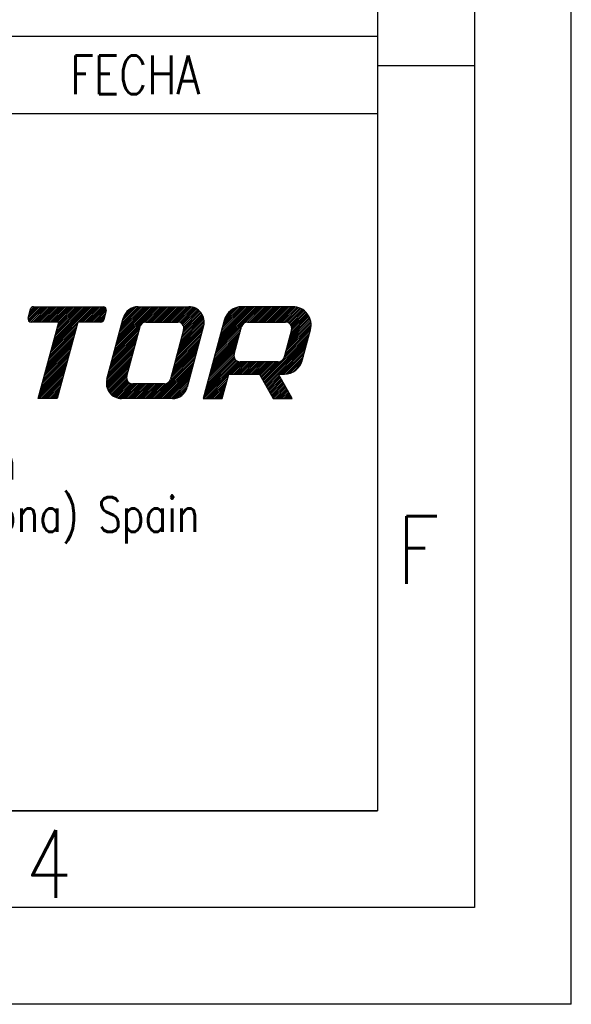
# Model space of a CAD drawing. Header units: millimetres. Extents: x 0 to 210, y 0 to 297.
# Tile 6 of 9: x 182 to 210, y 0 to 51. Entities that reach past the tile are written whole.
import ezdxf

# ---------------------------------------------------------------- set-up
doc = ezdxf.new("R2010")
doc.units = ezdxf.units.MM
doc.header["$LTSCALE"] = 19.36
doc.layers.get('0').update_dxf_attribs({"linetype": 'CONTINUOUS'})
doc.styles.get("Standard").update_dxf_attribs({"font": 'SIMPLEX.SHX', "width": 0.8})

msp = doc.modelspace()

# ---------------------------------------------------------------- linework, layer by layer
at = {"color": 7}
for p, q in [((210, 0), (210, 297)), ((200, 287), (200, 10)), ((25.0001, 50), (200.0001, 50)), ((200.0001, 50), (200.0001, 10)), ((205, 48.4621), (200.0169, 48.4621)), ((25.0001, 46), (200.0001, 46)), ((181.9745, 35.3556), (182.645, 36.0262)), ((181.9752, 35.4347), (182.1023, 35.909)), ((181.9792, 35.4499), (182.5556, 36.0262)), ((182.0039, 35.2957), (182.7344, 36.0262)), ((182.012, 35.572), (182.4661, 36.0262)), ((182.0447, 35.6942), (182.3767, 36.0262)), ((182.0525, 35.2548), (182.8239, 36.0262)), ((182.0774, 35.8164), (182.2873, 36.0262)), ((182.1171, 35.9455), (182.1776, 36.0059)), ((182.1229, 35.2358), (182.9133, 36.0262)), ((182.2122, 35.2357), (183.0027, 36.0262)), ((182.255, 36.0262), (185.8559, 36.0262)), ((182.3017, 35.2357), (183.0922, 36.0262)), ((182.3911, 35.2357), (183.1816, 36.0262)), ((182.4805, 35.2357), (183.271, 36.0262)), ((182.57, 35.2357), (183.3605, 36.0262)), ((182.6594, 35.2357), (183.4499, 36.0262)), ((182.7488, 35.2357), (183.5393, 36.0262)), ((182.8383, 35.2357), (183.6288, 36.0262)), ((182.9277, 35.2357), (183.7182, 36.0262)), ((183.0171, 35.2357), (183.8076, 36.0262)), ((183.1066, 35.2357), (183.8971, 36.0262)), ((183.196, 35.2357), (183.9865, 36.0262)), ((183.2003, 33.8985), (185.328, 36.0262)), ((183.233, 34.0206), (185.2386, 36.0262)), ((183.2658, 34.1428), (185.1492, 36.0262)), ((183.2854, 35.2357), (184.0759, 36.0262)), ((183.2985, 34.265), (185.0597, 36.0262)), ((183.3313, 34.3871), (184.9703, 36.0262)), ((183.364, 34.5093), (184.8809, 36.0262)), ((183.3749, 35.2357), (184.1654, 36.0262)), ((183.3967, 34.6315), (184.7914, 36.0262)), ((183.4295, 34.7537), (184.702, 36.0262)), ((183.4622, 34.8758), (184.6126, 36.0262)), ((183.4643, 35.2357), (184.2548, 36.0262)), ((183.4949, 34.998), (184.5231, 36.0262)), ((183.5277, 35.1202), (184.4337, 36.0262)), ((183.5538, 35.2357), (184.3443, 36.0262)), ((184.627, 35.2357), (185.4175, 36.0262)), ((184.7164, 35.2357), (185.5069, 36.0262)), ((184.8058, 35.2357), (185.5963, 36.0262)), ((184.8953, 35.2357), (185.6858, 36.0262)), ((184.9847, 35.2357), (185.7752, 36.0262)), ((185.0741, 35.2357), (185.8644, 36.026)), ((185.1636, 35.2357), (185.9336, 36.0057)), ((185.253, 35.2357), (185.9815, 35.9641)), ((185.3425, 35.2357), (186.01, 35.9032)), ((185.4319, 35.2357), (186.0032, 35.807)), ((185.5213, 35.2357), (185.9704, 35.6848)), ((186.0086, 35.8272), (185.8815, 35.3529)), ((186.4608, 33.8499), (188.6371, 36.0262)), ((186.4936, 33.9721), (188.5477, 36.0262)), ((186.5263, 34.0942), (188.4583, 36.0262)), ((186.559, 34.2164), (188.3688, 36.0262)), ((186.5918, 34.3386), (188.2794, 36.0262)), ((186.6245, 34.4608), (188.19, 36.0262)), ((186.6573, 34.5829), (188.1005, 36.0262)), ((186.69, 34.7051), (188.0111, 36.0262)), ((186.7227, 34.8273), (187.9216, 36.0262)), ((186.7555, 34.9494), (187.8322, 36.0262)), ((186.7882, 35.0716), (187.7428, 36.0262)), ((186.8209, 35.1938), (187.6533, 36.0262)), ((186.8537, 35.3159), (187.5585, 36.0208)), ((186.8864, 35.4381), (187.4481, 35.9998)), ((186.9391, 35.5802), (187.306, 35.9471)), ((187.6506, 36.0262), (190.2694, 36.0262)), ((187.8858, 35.1854), (188.7266, 36.0262)), ((188.0238, 35.2339), (188.816, 36.0262)), ((188.1149, 35.2357), (188.9054, 36.0262)), ((188.2044, 35.2357), (188.9949, 36.0262)), ((188.2938, 35.2357), (189.0843, 36.0262)), ((188.3832, 35.2357), (189.1737, 36.0262)), ((188.4727, 35.2357), (189.2632, 36.0262)), ((188.5621, 35.2357), (189.3526, 36.0262)), ((188.6515, 35.2357), (189.442, 36.0262)), ((188.741, 35.2357), (189.5315, 36.0262)), ((188.8304, 35.2357), (189.6209, 36.0262)), ((188.9198, 35.2357), (189.7103, 36.0262)), ((189.0093, 35.2357), (189.7998, 36.0262)), ((189.0987, 35.2357), (189.8892, 36.0262)), ((189.1881, 35.2357), (189.9786, 36.0262)), ((189.2776, 35.2357), (190.0681, 36.0262)), ((189.367, 35.2357), (190.1575, 36.0262)), ((189.4565, 35.2357), (190.247, 36.0262)), ((189.5459, 35.2357), (190.3338, 36.0236)), ((189.6353, 35.2357), (190.4127, 36.0131)), ((189.7234, 35.2343), (190.4852, 35.9961)), ((189.7969, 35.2184), (190.5523, 35.9738)), ((189.8577, 35.1898), (190.6147, 35.9468)), ((189.9087, 35.1513), (190.6728, 35.9155)), ((189.9505, 34.6565), (190.9431, 35.6491)), ((189.9506, 35.1038), (190.727, 35.8802)), ((189.9831, 35.0468), (190.7775, 35.8412)), ((189.9833, 34.7787), (190.9072, 35.7027)), ((190.0043, 34.9786), (190.8243, 35.7986)), ((190.0088, 34.8937), (190.8676, 35.7525)), ((191.6842, 33.7966), (193.9138, 36.0262)), ((191.717, 33.9188), (193.8243, 36.0262)), ((191.7497, 34.041), (193.7349, 36.0262)), ((191.7824, 34.1632), (193.6455, 36.0262)), ((191.8152, 34.2853), (193.556, 36.0262)), ((191.8479, 34.4075), (193.4666, 36.0262)), ((191.8807, 34.5297), (193.3772, 36.0262)), ((191.9134, 34.6518), (193.2877, 36.0262)), ((191.9461, 34.774), (193.1983, 36.0262)), ((191.9789, 34.8962), (193.1089, 36.0262)), ((192.0116, 35.0183), (193.0194, 36.0262)), ((192.0443, 35.1405), (192.9263, 36.0225)), ((192.0771, 35.2627), (192.8218, 36.0074)), ((192.1133, 35.3883), (192.6988, 35.9738)), ((192.1889, 35.5534), (192.5337, 35.8982)), ((195.6284, 36.0262), (193.0096, 36.0262)), ((193.1974, 35.2204), (194.0032, 36.0262)), ((193.3022, 35.2357), (194.0927, 36.0262)), ((193.3916, 35.2357), (194.1821, 36.0262)), ((193.481, 35.2357), (194.2715, 36.0262)), ((193.5705, 35.2357), (194.361, 36.0262)), ((193.6599, 35.2357), (194.4504, 36.0262)), ((193.7493, 35.2357), (194.5398, 36.0262)), ((193.8388, 35.2357), (194.6293, 36.0262)), ((193.9282, 35.2357), (194.7187, 36.0262)), ((194.0176, 35.2357), (194.8081, 36.0262)), ((194.1071, 35.2357), (194.8976, 36.0262)), ((194.1965, 35.2357), (194.987, 36.0262)), ((194.2859, 35.2357), (195.0764, 36.0262)), ((194.3754, 35.2357), (195.1659, 36.0262)), ((194.4648, 35.2357), (195.2553, 36.0262)), ((194.5542, 35.2357), (195.3447, 36.0262)), ((194.6437, 35.2357), (195.4342, 36.0262)), ((194.7331, 35.2357), (195.5236, 36.0262)), ((194.8225, 35.2357), (195.613, 36.0262)), ((194.912, 35.2357), (195.6998, 36.0235)), ((195.0014, 35.2357), (195.7798, 36.014)), ((195.0909, 35.2357), (195.8541, 35.9989)), ((195.1803, 35.2357), (195.9237, 35.9791)), ((195.2695, 35.2355), (195.989, 35.955)), ((195.3467, 35.2232), (196.0505, 35.9271)), ((195.41, 35.1971), (196.1086, 35.8957)), ((195.4631, 35.1607), (196.1633, 35.861)), ((195.507, 35.1152), (196.2149, 35.8231)), ((195.5417, 35.0605), (196.2634, 35.7822)), ((195.5556, 34.8061), (196.3911, 35.6416)), ((195.5657, 34.995), (196.309, 35.7383)), ((195.5748, 34.9147), (196.3515, 35.6915)), ((183.5586, 35.2357), (182.1279, 35.2357)), ((182.4996, 31.2832), (183.5586, 35.2357)), ((183.1676, 33.7763), (184.5091, 35.1178)), ((184.5407, 35.2357), (183.4816, 31.2832)), ((185.7288, 35.2357), (184.5407, 35.2357)), ((185.6108, 35.2357), (185.9377, 35.5626)), ((185.7002, 35.2357), (185.905, 35.4405)), ((185.8156, 35.2616), (185.8609, 35.307)), ((186.0397, 32.2783), (186.887, 35.4403)), ((186.4281, 33.7277), (187.7909, 35.0905)), ((188.0569, 35.2357), (189.6936, 35.2357)), ((189.7214, 33.8013), (191.0532, 35.1332)), ((189.7541, 33.9235), (191.0599, 35.2293)), ((189.7868, 34.0457), (191.0559, 35.3148)), ((189.8196, 34.1679), (191.0442, 35.3925)), ((189.8523, 34.29), (191.0262, 35.4639)), ((189.8851, 34.4122), (191.003, 35.5301)), ((189.9178, 34.5344), (190.9752, 35.5917)), ((192.0933, 35.3231), (191.0108, 31.2832)), ((193.2945, 35.2357), (195.2587, 35.2357)), ((195.2937, 33.8287), (196.5764, 35.1114)), ((195.3265, 33.9509), (196.5698, 35.1942)), ((195.3592, 34.0731), (196.5571, 35.2709)), ((195.3919, 34.1953), (196.5392, 35.3425)), ((195.4247, 34.3174), (196.5169, 35.4097)), ((195.4574, 34.4396), (196.4907, 35.4729)), ((195.4902, 34.5618), (196.4608, 35.5324)), ((195.5229, 34.6839), (196.4276, 35.5886)), ((183.0366, 33.2876), (184.3782, 34.6291)), ((183.0694, 33.4098), (184.4109, 34.7513)), ((183.1021, 33.5319), (184.4436, 34.8735)), ((183.1348, 33.6541), (184.4764, 34.9956)), ((186.2972, 33.239), (187.6387, 34.5806)), ((186.3299, 33.3612), (187.6714, 34.7027)), ((186.3626, 33.4834), (187.7042, 34.8249)), ((186.3954, 33.6056), (187.7369, 34.9471)), ((187.0669, 32.4464), (187.7514, 35.0013)), ((189.9991, 34.8377), (189.3145, 32.2828)), ((189.5904, 33.3127), (190.932, 34.6542)), ((189.6232, 33.4348), (190.9647, 34.7764)), ((189.6559, 33.557), (190.9974, 34.8985)), ((189.6886, 33.6792), (191.0302, 35.0207)), ((191.033, 35.0311), (190.1857, 31.8691)), ((191.5533, 33.308), (192.8948, 34.6495)), ((191.586, 33.4301), (192.9276, 34.7717)), ((191.6188, 33.5523), (192.9603, 34.8938)), ((191.6515, 33.6745), (192.9936, 35.0166)), ((192.6079, 33.5784), (192.9891, 35.0013)), ((195.1325, 33.3098), (196.5043, 34.6816)), ((195.5641, 34.8377), (195.1828, 33.4148)), ((195.1955, 33.4622), (196.5371, 34.8038)), ((195.2283, 33.5844), (196.5638, 34.9199)), ((195.261, 33.7066), (196.5753, 35.0208)), ((196.121, 33.2511), (196.5447, 34.8321)), ((182.9057, 32.7989), (184.2472, 34.1404)), ((182.9384, 32.9211), (184.28, 34.2626)), ((182.9712, 33.0433), (184.3127, 34.3848)), ((183.0039, 33.1654), (184.3454, 34.507)), ((186.1662, 32.7504), (187.5077, 34.0919)), ((186.199, 32.8725), (187.5405, 34.2141)), ((186.2317, 32.9947), (187.5732, 34.3362)), ((186.2644, 33.1169), (187.606, 34.4584)), ((189.4595, 32.824), (190.801, 34.1655)), ((189.4922, 32.9462), (190.8338, 34.2877)), ((189.525, 33.0683), (190.8665, 34.4098)), ((189.5577, 33.1905), (190.8992, 34.532)), ((191.4224, 32.8193), (192.7639, 34.1608)), ((191.4551, 32.9414), (192.7966, 34.283)), ((191.4878, 33.0636), (192.8294, 34.4051)), ((191.5206, 33.1858), (192.8621, 34.5273)), ((194.1076, 32.1954), (196.4716, 34.5594)), ((194.1394, 32.1378), (196.4389, 34.4372)), ((194.1712, 32.0802), (196.4061, 34.3151)), ((194.2031, 32.0226), (196.3734, 34.1929)), ((194.2349, 31.965), (196.3406, 34.0707)), ((182.7748, 32.3102), (184.1163, 33.6518)), ((182.8075, 32.4324), (184.149, 33.7739)), ((182.8402, 32.5546), (184.1817, 33.8961)), ((182.873, 32.6768), (184.2145, 34.0183)), ((186.0355, 32.2619), (187.3768, 33.6032)), ((186.068, 32.3839), (187.4095, 33.7254)), ((186.1008, 32.506), (187.4423, 33.8476)), ((186.1335, 32.6282), (187.475, 33.9697)), ((189.3286, 32.3353), (190.6701, 33.6768)), ((189.3613, 32.4575), (190.7028, 33.799)), ((189.394, 32.5796), (190.7355, 33.9212)), ((189.4268, 32.7018), (190.7683, 34.0433)), ((191.2914, 32.3306), (192.6329, 33.6721)), ((191.3242, 32.4528), (192.6657, 33.7943)), ((191.3569, 32.5749), (192.6984, 33.9165)), ((191.3896, 32.6971), (192.7311, 34.0386)), ((194.9073, 32.548), (196.3079, 33.9486)), ((194.9968, 32.548), (196.2752, 33.8264)), ((195.0862, 32.548), (196.2424, 33.7042)), ((195.1756, 32.548), (196.2097, 33.5821)), ((182.6438, 31.8216), (183.9853, 33.1631)), ((182.6765, 31.9437), (184.0181, 33.2853)), ((182.7093, 32.0659), (184.0508, 33.4074)), ((182.742, 32.1881), (184.0835, 33.5296)), ((186.0129, 32.0604), (187.3113, 33.3589)), ((186.0169, 32.1538), (187.3441, 33.481)), ((186.0187, 31.9768), (187.2786, 33.2367)), ((186.032, 31.9006), (187.2459, 33.1145)), ((188.4553, 31.2832), (190.6046, 33.4325)), ((188.5447, 31.2832), (190.5719, 33.3103)), ((188.6342, 31.2832), (190.5391, 33.1881)), ((188.7236, 31.2832), (190.5064, 33.066)), ((189.2727, 32.19), (190.6373, 33.5547)), ((191.0295, 31.3532), (192.861, 33.1847)), ((191.0489, 31.2832), (192.9461, 33.1804)), ((191.0623, 31.4754), (192.7916, 33.2047)), ((191.095, 31.5976), (192.7337, 33.2363)), ((191.1277, 31.7197), (192.6854, 33.2774)), ((191.1605, 31.8419), (192.6461, 33.3275)), ((191.1932, 31.9641), (192.6165, 33.3874)), ((191.2259, 32.0863), (192.5992, 33.4595)), ((191.2587, 32.2084), (192.6019, 33.5516)), ((192.4032, 32.548), (193.0356, 33.1804)), ((192.4926, 32.548), (193.125, 33.1804)), ((192.582, 32.548), (193.2144, 33.1804)), ((192.6715, 32.548), (193.3039, 33.1804)), ((192.7609, 32.548), (193.3933, 33.1804)), ((192.8503, 32.548), (193.4827, 33.1804)), ((194.8774, 33.1804), (192.9133, 33.1804)), ((192.9398, 32.548), (193.5722, 33.1804)), ((193.0292, 32.548), (193.6616, 33.1804)), ((193.1186, 32.548), (193.751, 33.1804)), ((193.2081, 32.548), (193.8405, 33.1804)), ((193.2975, 32.548), (193.9299, 33.1804)), ((193.3869, 32.548), (194.0193, 33.1804)), ((193.4764, 32.548), (194.1088, 33.1804)), ((193.5658, 32.548), (194.1982, 33.1804)), ((193.6552, 32.548), (194.2876, 33.1804)), ((193.7447, 32.548), (194.3771, 33.1804)), ((193.8341, 32.548), (194.4665, 33.1804)), ((193.9166, 32.541), (194.5559, 33.1804)), ((193.9484, 32.4834), (194.6454, 33.1804)), ((193.9802, 32.4258), (194.7348, 33.1804)), ((194.0121, 32.3682), (194.8242, 33.1804)), ((194.0439, 32.3106), (194.9161, 33.1828)), ((194.0757, 32.253), (195.0642, 33.2415)), ((195.2671, 32.55), (196.177, 33.4599)), ((195.3688, 32.5623), (196.1442, 33.3377)), ((195.4869, 32.5909), (196.1104, 33.2145)), ((195.6382, 32.6528), (196.0485, 33.0631)), ((182.5129, 31.3329), (183.8544, 32.6744)), ((182.5456, 31.4551), (183.8871, 32.7966)), ((182.5526, 31.2832), (183.8217, 32.5522)), ((182.5783, 31.5772), (183.9199, 32.9187)), ((182.6111, 31.6994), (183.9526, 33.0409)), ((186.0512, 31.8304), (187.2131, 32.9924)), ((186.0755, 31.7652), (187.1804, 32.8702)), ((186.1042, 31.7046), (187.1477, 32.748)), ((186.1372, 31.6481), (187.1149, 32.6258)), ((188.813, 31.2832), (190.4737, 32.9438)), ((188.9025, 31.2832), (190.4409, 32.8216)), ((188.9919, 31.2832), (190.4082, 32.6995)), ((189.0813, 31.2832), (190.3755, 32.5773)), ((191.9928, 31.2832), (192.3317, 32.548)), ((192.3317, 32.548), (193.9127, 32.548)), ((193.9127, 32.548), (194.6117, 31.2832)), ((194.8948, 32.548), (195.2048, 32.548)), ((195.5937, 31.2832), (194.8948, 32.548)), ((182.642, 31.2832), (183.7889, 32.4301)), ((182.7315, 31.2832), (183.7562, 32.3079)), ((182.8209, 31.2832), (183.7234, 32.1857)), ((182.9103, 31.2832), (183.6907, 32.0636)), ((186.1739, 31.5954), (187.0822, 32.5037)), ((186.2143, 31.5464), (187.057, 32.3891)), ((186.2584, 31.501), (187.0618, 32.3045)), ((186.306, 31.4592), (187.0832, 32.2364)), ((186.3573, 31.421), (187.1158, 32.1796)), ((186.4123, 31.3866), (187.1579, 32.1322)), ((186.4714, 31.3562), (187.209, 32.0938)), ((186.5347, 31.3302), (187.27, 32.0654)), ((186.603, 31.309), (187.3437, 32.0497)), ((186.6768, 31.2934), (187.4318, 32.0484)), ((186.7574, 31.2845), (187.5212, 32.0484)), ((186.8455, 31.2832), (187.6107, 32.0484)), ((186.9349, 31.2832), (187.7001, 32.0484)), ((187.0243, 31.2832), (187.7896, 32.0484)), ((187.1138, 31.2832), (187.879, 32.0484)), ((187.2032, 31.2832), (187.9684, 32.0484)), ((187.2927, 31.2832), (188.0579, 32.0484)), ((189.0091, 32.0484), (187.3723, 32.0484)), ((187.3821, 31.2832), (188.1473, 32.0484)), ((187.4715, 31.2832), (188.2367, 32.0484)), ((187.561, 31.2832), (188.3262, 32.0484)), ((187.6504, 31.2832), (188.4156, 32.0484)), ((187.7398, 31.2832), (188.505, 32.0484)), ((187.8293, 31.2832), (188.5945, 32.0484)), ((187.9187, 31.2832), (188.6839, 32.0484)), ((188.0081, 31.2832), (188.7733, 32.0484)), ((188.0976, 31.2832), (188.8628, 32.0484)), ((188.187, 31.2832), (188.9522, 32.0484)), ((188.2764, 31.2832), (189.0435, 32.0503)), ((188.3659, 31.2832), (189.1837, 32.101)), ((189.1708, 31.2832), (190.3427, 32.4551)), ((189.2602, 31.2832), (190.31, 32.3329)), ((189.3497, 31.2832), (190.2772, 32.2108)), ((189.4393, 31.2834), (190.2445, 32.0886)), ((191.1384, 31.2832), (192.3056, 32.4504)), ((191.2278, 31.2832), (192.2729, 32.3282)), ((191.3172, 31.2832), (192.2401, 32.2061)), ((191.4067, 31.2832), (192.2074, 32.0839)), ((194.2667, 31.9074), (194.8993, 32.5399)), ((194.2986, 31.8498), (194.9311, 32.4823)), ((194.3304, 31.7922), (194.9629, 32.4247)), ((194.3622, 31.7346), (194.9947, 32.3671)), ((194.3941, 31.677), (195.0266, 32.3095)), ((194.4259, 31.6194), (195.0584, 32.2519)), ((194.4577, 31.5618), (195.0902, 32.1943)), ((194.4895, 31.5042), (195.1221, 32.1367)), ((194.5214, 31.4466), (195.1539, 32.0791)), ((182.9998, 31.2832), (183.658, 31.9414)), ((183.0892, 31.2832), (183.6252, 31.8192)), ((183.1786, 31.2832), (183.5925, 31.697)), ((183.2681, 31.2832), (183.5598, 31.5749)), ((189.5369, 31.2916), (190.2118, 31.9664)), ((189.6522, 31.3174), (190.1784, 31.8436)), ((189.8079, 31.3837), (190.1121, 31.6879)), ((191.4961, 31.2832), (192.1746, 31.9617)), ((191.5855, 31.2832), (192.1419, 31.8396)), ((191.675, 31.2832), (192.1092, 31.7174)), ((191.7644, 31.2832), (192.0764, 31.5952)), ((194.5532, 31.389), (195.1857, 32.0215)), ((194.585, 31.3314), (195.2176, 31.9639)), ((194.6263, 31.2832), (195.2494, 31.9063)), ((194.7157, 31.2832), (195.2812, 31.8487)), ((194.8052, 31.2832), (195.3131, 31.7911)), ((194.8946, 31.2832), (195.3449, 31.7335)), ((194.9841, 31.2832), (195.3767, 31.6759)), ((195.0735, 31.2832), (195.4086, 31.6183)), ((195.1629, 31.2832), (195.4404, 31.5607)), ((183.4816, 31.2832), (182.4996, 31.2832)), ((183.3575, 31.2832), (183.527, 31.4527)), ((183.447, 31.2832), (183.4943, 31.3305)), ((189.4221, 31.2832), (186.8033, 31.2832)), ((191.0108, 31.2832), (191.9928, 31.2832)), ((191.8538, 31.2832), (192.0437, 31.4731)), ((191.9433, 31.2832), (192.011, 31.3509)), ((194.6117, 31.2832), (195.5937, 31.2832)), ((195.2524, 31.2832), (195.4722, 31.5031)), ((195.3418, 31.2832), (195.5041, 31.4454)), ((195.4312, 31.2832), (195.5359, 31.3878)), ((195.5207, 31.2832), (195.5677, 31.3302)), ((200, 10), (25, 10)), ((25.0001, 10), (200.0001, 10)), ((210, 0), (0, 0))]:
    msp.add_line(p, q, dxfattribs=at)
at = {"color": 8}
for p, q in [((205, 292), (205, 5)), ((205, 5), (20, 5))]:
    msp.add_line(p, q, dxfattribs=at)
at = {"color": 7}
for centre, radius, start, end in [((182.255, 35.8681), 0.1581, 90.00007, 165.00002), ((185.8559, 35.8681), 0.1581, 344.99996, 89.99989), ((187.6506, 35.2357), 0.7905, 90.00006, 165.00001), ((190.2694, 35.2357), 0.7905, 345.00005, 89.99997), ((193.0096, 35.0776), 0.9486, 90.00003, 164.99998), ((195.6284, 35.0776), 0.9486, 345.00006, 89.99998), ((182.1279, 35.3938), 0.1581, 164.99996, 269.99989), ((185.7288, 35.3938), 0.1581, 270.00025, 345.0002), ((188.0569, 34.9195), 0.3162, 89.99995, 164.9999), ((189.6936, 34.9195), 0.3162, 345.0001, 90.00002), ((193.2945, 34.9195), 0.3162, 89.99995, 164.9999), ((195.2587, 34.9195), 0.3162, 345.0001, 90.00002), ((192.9133, 33.4966), 0.3162, 165.0001, 270.00002), ((194.8774, 33.4966), 0.3162, 269.99995, 344.9999), ((195.2048, 33.4966), 0.9486, 270.00002, 344.99997), ((186.8033, 32.0737), 0.7905, 165.00005, 269.99997), ((187.3723, 32.3646), 0.3162, 165.00003, 269.99995), ((189.0091, 32.3646), 0.3162, 270.00007, 345.00002), ((189.4221, 32.0737), 0.7905, 270.00003, 344.99997)]:
    msp.add_arc(centre, radius, start, end, dxfattribs=at)

# ---------------------------------------------------------------- texts
at = {"color": 8, "line_spacing_factor": 0.9}
for s, insert, char_height, width, attachment_point in [('FECHA', (187.5001, 49), 2, 8, 2), ('  \\PVial Sant Jordi s/n\\P08232 Viladecavalls (Barcelona) Spain', (172.0001, 31.6), 1.8, 53.28, 2), ('F', (201.0169, 25.2163), 3.5, 2.8, 1), ('4', (181.8404, 9), 3.5, 2.8, 1)]:
    msp.add_mtext(s, dxfattribs=dict(at, insert=insert, char_height=char_height, width=width, attachment_point=attachment_point))

doc.saveas('drawing.dxf')
